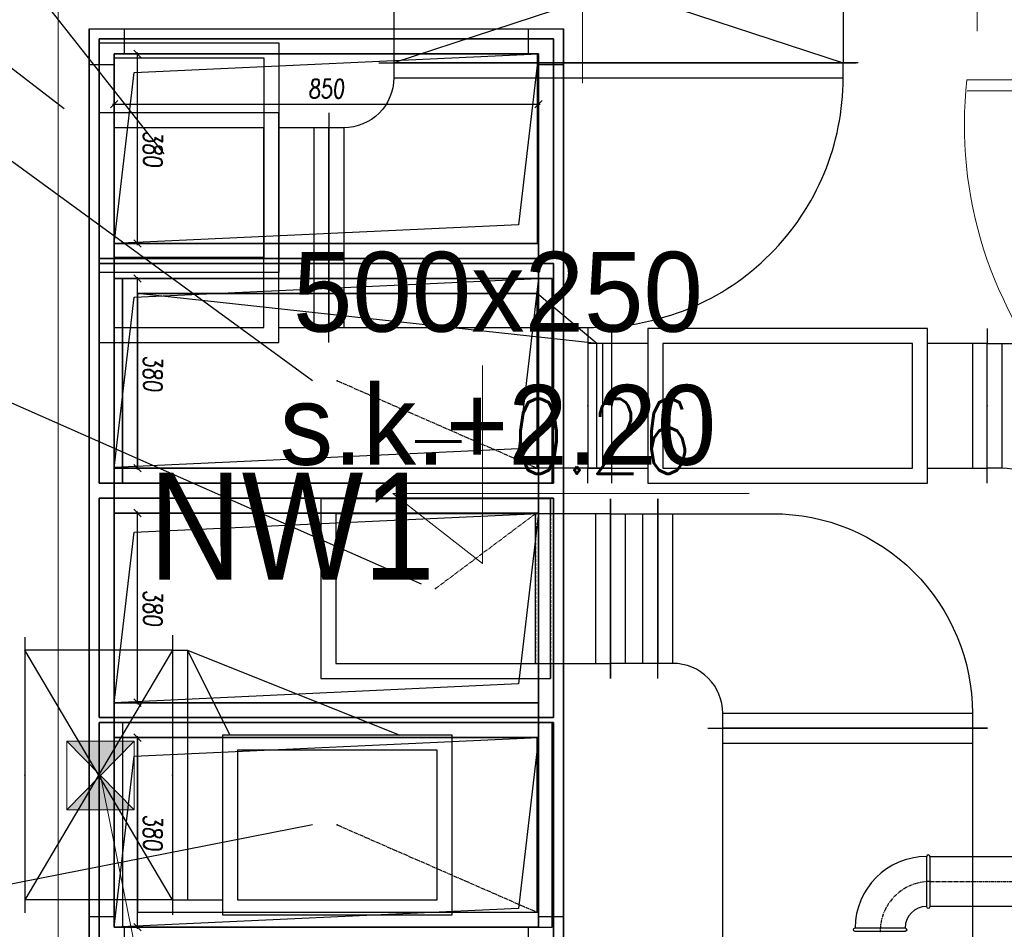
# Model space of a CAD drawing. Header units: millimetres. Extents: x 12823 to 36134, y -75536 to -5600.
# Tile 9 of 26: x 29366 to 29564, y -74292 to -74110. Entities that reach past the tile are written whole.
import ezdxf
from ezdxf import colors
from ezdxf.entities.mleader import LeaderData, LeaderLine
from ezdxf.enums import TextEntityAlignment as Align
from ezdxf.math import Vec2, Vec3

# ---------------------------------------------------------------- set-up
doc = ezdxf.new("R2010")
doc.units = ezdxf.units.MM
doc.linetypes.add('CENTER', pattern=[0.55, 0.37, -0.06, 0.06, -0.06])
doc.linetypes.add('HIDDEN', pattern=[0.375, 0.25, -0.125])
doc.layers.get('0').update_dxf_attribs({"lineweight": 0})
doc.layers.get('Defpoints').update_dxf_attribs({"lineweight": 9})
for name, color, linetype, lineweight in [('TK-CO-stary budynek zasilanie', 88, 'Continuous', 30), ('TK-podklad', 252, 'Continuous', 13), ('TK-V-centrale', 126, 'Continuous', 5), ('TK-V-opis', 7, 'Continuous', 15), ('TK-V-pomieszczenia', 7, 'Continuous', 15), ('TK_URZĄDZENIA', 7, 'Continuous', 25), ('WEN_CZ-_ZLICZAC', 3, 'Continuous', 30), ('WEN_N1-_ZLICZAC', 140, 'Continuous', 30), ('WEN_W1-_OSIE', 2, 'CENTER', 5), ('WEN_W1-_ZLICZAC', 30, 'Continuous', 30), ('WEN_WP-_ZLICZAC', 32, 'Continuous', 30), ('WEN_WR-_ZLICZAC', 34, 'Continuous', 30)]:
    doc.layers.add(name, color=color, linetype=linetype, lineweight=lineweight)
for name, color, linetype in [('WEN_CZ-_ATRYBUT', 6, 'Continuous'), ('WEN_N1-_ATRYBUT', 6, 'Continuous'), ('WEN_N1-_OSIE', 2, 'CENTER'), ('WEN_W1-_ATRYBUT', 6, 'Continuous'), ('WEN_WP-_ATRYBUT', 6, 'Continuous'), ('WEN_WP-_OSIE', 2, 'CENTER'), ('WEN_WR-_ATRYBUT', 6, 'Continuous'), ('WEN_WR-_OSIE', 2, 'CENTER')]:
    doc.layers.add(name, color=color, linetype=linetype)
doc.styles.add('0', font='ROMANS.shx', dxfattribs={"width": 0.75, "oblique": 5})
doc.styles.add('Ev', font='txt')
doc.styles.add('OPIS', font='simplex.shx', dxfattribs={"width": 0.75, "height": 18})
doc.styles.add('POWIETRZE', font='txt', dxfattribs={"height": 10})
doc.styles.add('SIMPLEX', font='simplex.shx')
doc.styles.add('STYL_WENTYLE', font='arial.ttf', dxfattribs={"width": 0.8})
doc.dimstyles.new('1-25-KR', dxfattribs={"dimscale": 25, "dimtxt": 2.5, "dimasz": 1, "dimexe": 0.2, "dimexo": 0.2, "dimgap": 0.8, "dimtad": 3, "dimdec": 4, "dimrnd": 0.1, "dimzin": 12, "dimdsep": 46, "dimtxsty": '0', "dimblk1": 'OBLIQUE', "dimblk2": 'OBLIQUE', "dimsah": 1, "dimcen": 2.5, "dimdle": 0.2, "dimclrd": 4, "dimclre": 4, "dimclrt": 4, "dimadec": 0, "dimazin": 0, "dimtfac": 0.56, "dimtdec": 4, "dimtix": 1, "dimtmove": 0, "dimatfit": 3, "dimldrblk": 'OBLIQUE', "dimfxl": 1, "dimtvp": 1.04, "dimtolj": 1, "dimtzin": 12, "dimarcsym": 0})

# ---------------------------------------------------------------- blocks, each defined once
blk = doc.blocks.new('G$C4C26033C')
for p, q in [((-1850, -695), (-1850, 255)), ((-1850, 255), (0, 255)), ((-1779, 205), (-1779, 255)), ((-71, 255), (-71, 205)), ((0, 255), (0, -695)), ((-1800, -645), (-1800, 205)), ((-1800, 205), (-50, 205)), ((-1800, 205), (-1457.4, 165)), ((-1351, 205), (-1008.4, 165)), ((-880, 205), (-537.4, 165)), ((-430, 205), (-87.4, 165)), ((-50, -645), (-50, 205)), ((-1850, 184), (-1800, 184)), ((-50, 184), (0, 184)), ((-1457.4, 165), (-1420, -645)), ((-1008.4, 165), (-971, -645)), ((-537.4, 165), (-500, -645)), ((-87.4, 165), (-50, -645)), ((-1800, -624), (-1850, -624)), ((0, -624), (-50, -624)), ((-1800, -645), (-50, -645)), ((-1779, -695), (-1779, -645)), ((-71, -645), (-71, -695)), ((-1850, -695), (0, -695))]:
    blk.add_line(p, q)
for points in [[(-1830, -675), (-1830, 235), (-1390, 235), (-1390, -675)], [(-940, -675), (-940, 235), (-1380, 235), (-1380, -675)], [(-910, -675), (-910, 235), (-470, 235), (-470, -675)], [(-20, -675), (-20, 235), (-460, 235), (-460, -675)], [(-1800, -645), (-1800, 205), (-1420, 205), (-1420, -645)], [(-970, -645), (-970, 205), (-1350, 205), (-1350, -645)], [(-880, -645), (-880, 205), (-500, 205), (-500, -645)], [(-50, -645), (-50, 205), (-430, 205), (-430, -645)]]:
    blk.add_lwpolyline(points, close=True)
blk = doc.blocks.new('_None')
blk = doc.blocks.new('QBV3433129CNW1-_21')
at = {"ltscale": 22}
for p, q in [((-350, -180), (-350, 180)), ((-230, 150), (-230, 180)), ((-320, -150), (-320, 150)), ((-230, -180), (-230, -150))]:
    blk.add_line(p, q, dxfattribs=at)
at = {"linetype": 'HIDDEN', "ltscale": 22}
for p, q in [((-230, -150), (-230, 150)), ((-200, -150), (-200, 150))]:
    blk.add_line(p, q, dxfattribs=at)
at = {"ltscale": 22}
for points in [[(-230, -180), (230, -180), (230, 180), (-230, 180)], [(-350, -150), (200, -150), (200, 150), (-350, 150)]]:
    blk.add_lwpolyline(points, dxfattribs=at)
blk.add_point((-350, 0), dxfattribs=at)
at = {"layer": 'WEN_W1-_ATRYBUT', "ltscale": 22, "style": 'STYL_WENTYLE', "width": 0.8, "flags": 8}
blk.add_attdef('WENTYLE', text='', height=200, dxfattribs=at).set_placement((0, 350), align=Align.BOTTOM_LEFT)
blk = doc.blocks.new('QBR1V432553319CNW1-_12')
at = {"ltscale": 22}
for p, q in [((280, 660), (280, 630)), ((250, 130), (250, 630)), ((280, 100), (280, 130)), ((150, 30), (-150, 30)), ((-180, 0), (-150, 0)), ((180, 0), (150, 0))]:
    blk.add_line(p, q, dxfattribs=at)
blk.add_lwpolyline([(-150, 0), (-150, 230, -0.414214), (250, 630), (280, 630), (280, 130), (250, 130, 0.414214), (150, 30), (150, 0)], format="xyb", close=True, dxfattribs=at)
for p in [(280, 380), (0, 0)]:
    blk.add_point(p, dxfattribs=at)
at = {"layer": 'WEN_W1-_ATRYBUT', "ltscale": 22, "style": 'STYL_WENTYLE', "width": 0.8, "flags": 8}
blk.add_attdef('WENTYLE', text='', height=200, dxfattribs=at).set_placement((-1071.2, 380), align=Align.BOTTOM_LEFT)
blk = doc.blocks.new('QD-500X250CNW1-_4461-8675282_24')
at = {"ltscale": 22}
for p, q in [((0, -280), (0, 280)), ((30, -250), (30, 250))]:
    blk.add_line(p, q, dxfattribs=at)
blk.add_lwpolyline([(0, 250), (4461.9, 250), (4461.9, -250), (0, -250)], close=True, dxfattribs=at)
blk.add_point((0, 0), dxfattribs=at)
at = {"layer": 'WEN_W1-_ATRYBUT', "ltscale": 22, "style": 'STYL_WENTYLE', "width": 0.8, "flags": 8}
blk.add_attdef('WENTYLE', text='', height=200, dxfattribs=at).set_placement((2230.9, 0), align=Align.BOTTOM_LEFT)
at = {"layer": 'WEN_W1-_OSIE', "ltscale": 22, "style": 'STYL_WENTYLE', "width": 0.8, "flags": 8}
blk.add_attdef('FI_KANALU', text='', height=40, dxfattribs=at).set_placement((2230.9, 0), align=Align.MIDDLE_CENTER)
blk = doc.blocks.new('QBV433319CNCZ-_14')
at = {"ltscale": 22}
for p, q in [((200, -250), (-200, -250)), ((-230, -280), (-200, -280)), ((230, -280), (200, -280))]:
    blk.add_line(p, q, dxfattribs=at)
for points in [[(-230, -180), (230, -180), (230, 180), (-230, 180)], [(-200, -150), (200, -150), (200, 150), (-200, 150)]]:
    blk.add_lwpolyline(points, close=True, dxfattribs=at)
blk.add_lwpolyline([(-200, -180), (-200, -280), (200, -280), (200, -180)], dxfattribs=at)
blk.add_point((0, -280), dxfattribs=at)
at = {"layer": 'WEN_CZ-_ATRYBUT', "ltscale": 22, "style": 'STYL_WENTYLE', "width": 0.8, "flags": 8}
blk.add_attdef('WENTYLE', text='', height=200, dxfattribs=at).set_placement((0, 0), align=Align.BOTTOM_LEFT)
blk = doc.blocks.new('QBR1V34593319CNCZ-_11')
at = {"ltscale": 22}
for p, q in [((-330, 1060), (-330, 1030)), ((-300, 130), (-300, 1030)), ((-330, 100), (-330, 130)), ((-200, 30), (200, 30)), ((-230, 0), (-200, 0)), ((230, 0), (200, 0))]:
    blk.add_line(p, q, dxfattribs=at)
blk.add_lwpolyline([(200, 0), (200, 530, 0.414214), (-300, 1030), (-330, 1030), (-330, 130), (-300, 130, -0.414214), (-200, 30), (-200, 0)], format="xyb", close=True, dxfattribs=at)
for p in [(-330, 580), (0, 0)]:
    blk.add_point(p, dxfattribs=at)
at = {"layer": 'WEN_CZ-_ATRYBUT', "ltscale": 22, "style": 'STYL_WENTYLE', "width": 0.8, "flags": 8}
blk.add_attdef('WENTYLE', text='', height=200, dxfattribs=at).set_placement((0, 580), align=Align.BOTTOM_LEFT)
blk = doc.blocks.new('QD-400X300CNW1-_200_11')
at = {"ltscale": 22}
for points in [[(-30, -30), (430, -30), (430, 330), (-30, 330)], [(0, 0), (400, 0), (400, 300), (0, 300)]]:
    blk.add_lwpolyline(points, close=True, dxfattribs=at)
for p in [(400, 300), (200, 150)]:
    blk.add_point(p, dxfattribs=at)
at = {"layer": 'WEN_W1-_OSIE', "ltscale": 22}
blk.add_line((200, 150), (400, 300), dxfattribs=at)
at = {"layer": 'WEN_W1-_ATRYBUT', "ltscale": 22, "style": 'STYL_WENTYLE', "width": 0.8, "flags": 8}
blk.add_attdef('WENTYLE', text='', height=200, dxfattribs=at).set_placement((0, 0), align=Align.BOTTOM_LEFT)
blk = doc.blocks.new('QD-350X800CNWR-_450_11')
at = {"ltscale": 22}
for points in [[(-30, -30), (380, -30), (380, 830), (-30, 830)], [(0, 0), (350, 0), (350, 800), (0, 800)]]:
    blk.add_lwpolyline(points, close=True, dxfattribs=at)
for p in [(350, 800), (175, 400)]:
    blk.add_point(p, dxfattribs=at)
at = {"layer": 'WEN_WR-_OSIE', "ltscale": 22}
blk.add_line((175, 400), (350, 800), dxfattribs=at)
at = {"layer": 'WEN_WR-_ATRYBUT', "ltscale": 22, "style": 'STYL_WENTYLE', "width": 0.8, "flags": 8}
blk.add_attdef('WENTYLE', text='', height=200, dxfattribs=at).set_placement((0, 0), align=Align.BOTTOM_LEFT)
blk = doc.blocks.new('QD-350X800CNN1-_500_11')
at = {"ltscale": 22}
for points in [[(-30, -30), (380, -30), (380, 830), (-30, 830)], [(0, 0), (350, 0), (350, 800), (0, 800)]]:
    blk.add_lwpolyline(points, close=True, dxfattribs=at)
for p in [(350, 800), (175, 400)]:
    blk.add_point(p, dxfattribs=at)
at = {"layer": 'WEN_N1-_OSIE', "ltscale": 22}
blk.add_line((175, 400), (350, 800), dxfattribs=at)
at = {"layer": 'WEN_N1-_ATRYBUT', "ltscale": 22, "style": 'STYL_WENTYLE', "width": 0.8, "flags": 8}
blk.add_attdef('WENTYLE', text='', height=200, dxfattribs=at).set_placement((0, 0), align=Align.BOTTOM_LEFT)
blk = doc.blocks.new('G$C44078408')
at = {"layer": 'TK-podklad', "linetype": 'Continuous'}
for p, q in [((1584.95, 1528.87), (1584.95, 1402.7)), ((1584.95, 1528.87), (1584.95, 1405.9)), ((1479.95, 1422.4), (1479.95, 1211.4)), ((1742.95, 1403.4), (1661.95, 1403.4)), ((1742.95, 1401.17), (1661.98, 1401.17))]:
    blk.add_line(p, q, dxfattribs=at)
at = {"layer": 'TK-podklad'}
for p, q in [((1564.92, 1346.17), (1564.92, 1306.5)), ((1564.92, 1306.5), (1547.01, 1320.49)), ((1547.01, 1320.49), (1618.34, 1320.49))]:
    blk.add_line(p, q, dxfattribs=at)
at = {"layer": 'TK-podklad', "linetype": 'Continuous'}
blk.add_arc((1743.31, 1394.27), 81.87, 173.5975, 269.7477, dxfattribs=at)
at = {"layer": 'TK-podklad', "linetype": 'Continuous', "style": 'SIMPLEX', "width": 0.8}
blk.add_text('- 0.26', height=15, dxfattribs=at).set_placement((1549.39, 1324.46))
blk = doc.blocks.new('FIDSSP900500RST_11')
at = {"ltscale": 22}
for p, q in [((0, -476), (0, 476)), ((296, -476), (296, 476)), ((0, 450), (296, 450)), ((0, -450), (296, 450)), ((0, 450), (296, -450)), ((0, -450), (296, -450))]:
    blk.add_line(p, q, dxfattribs=at)
for p in [(0, 0), (296, 0)]:
    blk.add_point(p, dxfattribs=at)
at = {"layer": 'WEN_CZ-_ATRYBUT', "ltscale": 22, "style": 'STYL_WENTYLE', "width": 0.8, "flags": 8}
blk.add_attdef('WENTYLE', text='', height=200, dxfattribs=at).set_placement((148, 296), align=Align.BOTTOM_LEFT)
blk = doc.blocks.new('QBR1V35825533129CNN1-_21')
at = {"linetype": 'HIDDEN', "ltscale": 22}
for p, q in [((-430, 205), (-430, -205)), ((-400, 175), (-400, -175))]:
    blk.add_line(p, q, dxfattribs=at)
at = {"ltscale": 22}
for p, q in [((-520, 75), (-400, 175)), ((-400, 175), (400, 175)), ((400, -175), (400, 175)), ((-550, -205), (-550, 105)), ((-520, -175), (-520, 75)), ((-520, -175), (-400, -175)), ((-400, -175), (400, -175))]:
    blk.add_line(p, q, dxfattribs=at)
for points in [[(-430, -205), (430, -205), (430, 205), (-430, 205)], [(-550, 75), (-520, 75), (400, 175)], [(-550, -175), (-520, -175), (400, -175)]]:
    blk.add_lwpolyline(points, dxfattribs=at)
blk.add_point((-550, -50), dxfattribs=at)
at = {"layer": 'WEN_N1-_ATRYBUT', "ltscale": 22, "style": 'STYL_WENTYLE', "width": 0.8, "flags": 8}
blk.add_attdef('WENTYLE', text='', height=200, dxfattribs=at).set_placement((0, 400), align=Align.BOTTOM_LEFT)
blk = doc.blocks.new('_OBLIQUE')
at = {"color": 0, "linetype": 'ByBlock'}
blk.add_line((-0.5, -0.5), (0.5, 0.5), dxfattribs=at)
blk = doc.blocks.new('*D9035')
at = {"color": 4, "lineweight": -2}
for p, q in [((-1800, 53), (-1800, 100)), ((-1420, 53), (-1420, 100)), ((-1417, 97), (-1803, 97))]:
    blk.add_line(p, q, dxfattribs=at)
at = {"layer": 'Defpoints', "color": 0, "ltscale": 22}
for p in [(-1800, 97), (-1800, 50), (-1420, 50)]:
    blk.add_point(p, dxfattribs=at)
at = {"color": 4, "linetype": 'ByBlock', "lineweight": -2, "ltscale": 22, "xscale": 15, "yscale": 15, "zscale": 15, "rotation": 180}
blk.add_blockref('_OBLIQUE', (-1800, 97), dxfattribs=at)
at = {"color": 4, "linetype": 'ByBlock', "lineweight": -2, "ltscale": 22, "xscale": 15, "yscale": 15, "zscale": 15}
blk.add_blockref('_OBLIQUE', (-1420, 97), dxfattribs=at)
at = {"color": 4, "ltscale": 22, "insert": (-1610, 127.7), "char_height": 37.5, "attachment_point": 5, "style": '0'}
blk.add_mtext('\\A1;380', dxfattribs=at)
blk = doc.blocks.new('*D9036')
at = {"color": 4, "lineweight": -2}
for p, q in [((-1797, 900), (-1696.4, 900)), ((-1699.4, 47), (-1699.4, 903)), ((-1797, 50), (-1696.4, 50))]:
    blk.add_line(p, q, dxfattribs=at)
at = {"layer": 'Defpoints', "color": 0, "ltscale": 22}
for p in [(-1800, 900), (-1699.4, 900), (-1800, 50)]:
    blk.add_point(p, dxfattribs=at)
at = {"color": 4, "linetype": 'ByBlock', "lineweight": -2, "ltscale": 22, "xscale": 15, "yscale": 15, "zscale": 15}
for p, rotation in [((-1699.4, 900), 90), ((-1699.4, 50), 270)]:
    blk.add_blockref('_OBLIQUE', p, dxfattribs=dict(at, rotation=rotation))
at = {"color": 4, "ltscale": 22, "insert": (-1730.2, 475), "char_height": 37.5, "attachment_point": 5, "rotation": 90, "style": '0'}
blk.add_mtext('\\A1;850', dxfattribs=at)
blk = doc.blocks.new('*D9037')
at = {"color": 4, "lineweight": -2}
for p, q in [((-1350, 53), (-1350, 100)), ((-970, 53), (-970, 100)), ((-967, 97), (-1353, 97))]:
    blk.add_line(p, q, dxfattribs=at)
at = {"layer": 'Defpoints', "color": 0, "ltscale": 22}
for p in [(-1350, 97), (-1350, 50), (-970, 50)]:
    blk.add_point(p, dxfattribs=at)
at = {"color": 4, "linetype": 'ByBlock', "lineweight": -2, "ltscale": 22, "xscale": 15, "yscale": 15, "zscale": 15, "rotation": 180}
blk.add_blockref('_OBLIQUE', (-1350, 97), dxfattribs=at)
at = {"color": 4, "linetype": 'ByBlock', "lineweight": -2, "ltscale": 22, "xscale": 15, "yscale": 15, "zscale": 15}
blk.add_blockref('_OBLIQUE', (-970, 97), dxfattribs=at)
at = {"color": 4, "ltscale": 22, "insert": (-1160, 127.7), "char_height": 37.5, "attachment_point": 5, "style": '0'}
blk.add_mtext('\\A1;380', dxfattribs=at)
blk = doc.blocks.new('*D9038')
at = {"color": 4, "lineweight": -2}
for p, q in [((-880, 53), (-880, 100)), ((-500, 53), (-500, 100)), ((-497, 97), (-883, 97))]:
    blk.add_line(p, q, dxfattribs=at)
at = {"layer": 'Defpoints', "color": 0, "ltscale": 22}
for p in [(-880, 97), (-880, 50), (-500, 50)]:
    blk.add_point(p, dxfattribs=at)
at = {"color": 4, "linetype": 'ByBlock', "lineweight": -2, "ltscale": 22, "xscale": 15, "yscale": 15, "zscale": 15, "rotation": 180}
blk.add_blockref('_OBLIQUE', (-880, 97), dxfattribs=at)
at = {"color": 4, "linetype": 'ByBlock', "lineweight": -2, "ltscale": 22, "xscale": 15, "yscale": 15, "zscale": 15}
blk.add_blockref('_OBLIQUE', (-500, 97), dxfattribs=at)
at = {"color": 4, "ltscale": 22, "insert": (-690, 127.7), "char_height": 37.5, "attachment_point": 5, "style": '0'}
blk.add_mtext('\\A1;380', dxfattribs=at)
blk = doc.blocks.new('*D9039')
at = {"color": 4, "lineweight": -2}
for p, q in [((-430, 53), (-430, 100)), ((-50, 53), (-50, 100)), ((-47, 97), (-433, 97))]:
    blk.add_line(p, q, dxfattribs=at)
at = {"layer": 'Defpoints', "color": 0, "ltscale": 22}
for p in [(-430, 97), (-430, 50), (-50, 50)]:
    blk.add_point(p, dxfattribs=at)
at = {"color": 4, "linetype": 'ByBlock', "lineweight": -2, "ltscale": 22, "xscale": 15, "yscale": 15, "zscale": 15, "rotation": 180}
blk.add_blockref('_OBLIQUE', (-430, 97), dxfattribs=at)
at = {"color": 4, "linetype": 'ByBlock', "lineweight": -2, "ltscale": 22, "xscale": 15, "yscale": 15, "zscale": 15}
blk.add_blockref('_OBLIQUE', (-50, 97), dxfattribs=at)
at = {"color": 4, "ltscale": 22, "insert": (-240, 127.7), "char_height": 37.5, "attachment_point": 5, "style": '0'}
blk.add_mtext('\\A1;380', dxfattribs=at)
blk = doc.blocks.new('QBV25533129CNN1-_13')
at = {"ltscale": 22}
for p, q in [((125, 30), (-125, 30)), ((-155, 0), (-125, 0)), ((155, 0), (125, 0))]:
    blk.add_line(p, q, dxfattribs=at)
for points in [[(-155, 120), (155, 120), (155, 680), (-155, 680)], [(-125, 150), (125, 150), (125, 650), (-125, 650)]]:
    blk.add_lwpolyline(points, close=True, dxfattribs=at)
blk.add_lwpolyline([(-125, 120), (-125, 0), (125, 0), (125, 120)], dxfattribs=at)
blk.add_point((0, 0), dxfattribs=at)
at = {"layer": 'WEN_N1-_ATRYBUT', "ltscale": 22, "style": 'STYL_WENTYLE', "width": 0.8, "flags": 8}
blk.add_attdef('WENTYLE', text='', height=200, dxfattribs=at).set_placement((0, 400), align=Align.BOTTOM_LEFT)
blk = doc.blocks.new('QBR1V5252553319CNN1-_12')
at = {"ltscale": 22}
for p, q in [((255, 660), (255, 630)), ((225, 130), (225, 630)), ((255, 100), (255, 130)), ((125, 30), (-125, 30)), ((-155, 0), (-125, 0)), ((155, 0), (125, 0))]:
    blk.add_line(p, q, dxfattribs=at)
blk.add_lwpolyline([(-125, 0), (-125, 280, -0.414214), (225, 630), (255, 630), (255, 130), (225, 130, 0.414214), (125, 30), (125, 0)], format="xyb", close=True, dxfattribs=at)
for p in [(255, 380), (0, 0)]:
    blk.add_point(p, dxfattribs=at)
at = {"layer": 'WEN_N1-_ATRYBUT', "ltscale": 22, "style": 'STYL_WENTYLE', "width": 0.8, "flags": 8}
blk.add_attdef('WENTYLE', text='', height=200, dxfattribs=at).set_placement((-1071.2, 380), align=Align.BOTTOM_LEFT)
blk = doc.blocks.new('QBR1V55343319CNWR-_14')
at = {"ltscale": 22}
for p, q in [((-350, -300), (-180, 125)), ((-350, -300), (-180, -215)), ((150, -300), (150, -230)), ((150, -300), (150, -230)), ((-350, -300), (150, -300)), ((-350, -330), (-350, -300)), ((150, -330), (150, -300)), ((-380, -330), (180, -330))]:
    blk.add_line(p, q, dxfattribs=at)
for points in [[(-180, -230), (180, -230), (180, 230), (-180, 230)], [(-150, -200), (150, -200), (150, 200), (-150, 200)]]:
    blk.add_lwpolyline(points, close=True, dxfattribs=at)
blk.add_point((-100, -330), dxfattribs=at)
at = {"layer": 'WEN_WR-_ATRYBUT', "ltscale": 22, "style": 'STYL_WENTYLE', "width": 0.8, "flags": 8}
blk.add_attdef('WENTYLE', text='', height=200, dxfattribs=at).set_placement((-100, 0), align=Align.BOTTOM_LEFT)
blk = doc.blocks.new('FIDSSP500500RST_11')
at = {"ltscale": 22}
for p, q in [((0, -276), (0, 276)), ((296, -276), (296, 276)), ((0, 250), (296, 250)), ((0, -250), (296, 250)), ((0, 250), (296, -250)), ((0, -250), (296, -250))]:
    blk.add_line(p, q, dxfattribs=at)
for p in [(0, 0), (296, 0)]:
    blk.add_point(p, dxfattribs=at)
at = {"layer": 'WEN_WR-_ATRYBUT', "ltscale": 22, "style": 'STYL_WENTYLE', "width": 0.8, "flags": 8}
blk.add_attdef('WENTYLE', text='', height=200, dxfattribs=at).set_placement((148, 296), align=Align.BOTTOM_LEFT)
blk = doc.blocks.new('QD-400X300CNW1-_95_14')
at = {"ltscale": 22}
for p, q in [((0, -180), (0, 180)), ((95, -180), (95, 180)), ((30, -150), (30, 150)), ((65, -150), (65, 150))]:
    blk.add_line(p, q, dxfattribs=at)
blk.add_lwpolyline([(0, 150), (95, 150), (95, -150), (0, -150)], close=True, dxfattribs=at)
for p in [(0, 0), (95, 0)]:
    blk.add_point(p, dxfattribs=at)
at = {"layer": 'WEN_W1-_ATRYBUT', "ltscale": 22, "style": 'STYL_WENTYLE', "width": 0.8, "flags": 8}
blk.add_attdef('WENTYLE', text='', height=200, dxfattribs=at).set_placement((47.5, 0), align=Align.BOTTOM_LEFT)
at = {"layer": 'WEN_W1-_OSIE', "ltscale": 22, "style": 'STYL_WENTYLE', "width": 0.8, "flags": 8}
blk.add_attdef('FI_KANALU', text='', height=40, dxfattribs=at).set_placement((47.5, 0), align=Align.MIDDLE_CENTER)
blk = doc.blocks.new('B10090CWP-_11')
at = {"ltscale": 22}
for points in [[(-100, 50), (-100, 150, -1), (-93, 150), (-93, 50, -1)], [(-50, 0), (50, 0, 1), (50, 7), (-50, 7, 1)]]:
    blk.add_lwpolyline(points, format="xyb", close=True, dxfattribs=at)
for radius in [143, 43]:
    blk.add_arc((-93, 7), radius, 0, 90, dxfattribs=at)
for p in [(-100, 100), (0, 0)]:
    blk.add_point(p, dxfattribs=at)
at = {"layer": 'WEN_WP-_OSIE', "ltscale": 22}
blk.add_arc((-100, 0), 100, 0, 90, dxfattribs=at)
at = {"layer": 'WEN_WP-_ATRYBUT', "ltscale": 22, "style": 'STYL_WENTYLE', "width": 0.8, "flags": 8}
blk.add_attdef('WENTYLE', text='', height=200, dxfattribs=at).set_placement((-50, 0), align=Align.BOTTOM_LEFT)
blk = doc.blocks.new('SR-100CWP-_459-6993813278_14')
at = {"ltscale": 22}
blk.add_lwpolyline([(0, -50), (0, 50), (459.7, 50), (459.7, -50)], close=True, dxfattribs=at)
for p in [(0, 0), (459.7, 0)]:
    blk.add_point(p, dxfattribs=at)
at = {"layer": 'WEN_WP-_OSIE', "ltscale": 22}
blk.add_line((0, 0), (459.7, 0), dxfattribs=at)
at = {"layer": 'WEN_WP-_ATRYBUT', "ltscale": 22, "style": 'STYL_WENTYLE', "width": 0.8, "flags": 8}
blk.add_attdef('WENTYLE', text='', height=200, dxfattribs=at).set_placement((229.8, 0), align=Align.BOTTOM_LEFT)
at = {"layer": 'WEN_WP-_OSIE', "ltscale": 22, "style": 'STYL_WENTYLE', "width": 0.8, "flags": 8}
blk.add_attdef('FI_KANALU', text='', height=40, dxfattribs=at).set_placement((229.8, 100), align=Align.MIDDLE_CENTER)
blk = doc.blocks.new('G$CD088CB02')
for p, q in [((-1850, 0), (-1850, 950)), ((-1850, 950), (0, 950)), ((-1779, 900), (-1779, 950)), ((-71, 950), (-71, 900)), ((0, 950), (0, 0)), ((-1800, 50), (-1800, 900)), ((-1800, 900), (-50, 900)), ((-1800, 900), (-1457.43235, 859.96755)), ((-1351, 900), (-1008.43235, 859.96755)), ((-880, 900), (-537.43235, 859.96755)), ((-430, 900), (-87.43235, 859.96755)), ((-50, 50), (-50, 900)), ((-1850, 879), (-1800, 879)), ((-50, 879), (0, 879)), ((-1457.43235, 859.96755), (-1420, 50)), ((-1008.43235, 859.96755), (-971, 50)), ((-537.43235, 859.96755), (-500, 50)), ((-87.43235, 859.96755), (-50, 50)), ((-1800, 71), (-1850, 71)), ((0, 71), (-50, 71)), ((-1800, 50), (-50, 50)), ((-1779, 0), (-1779, 50)), ((-71, 50), (-71, 0)), ((-1850, 0), (0, 0))]:
    blk.add_line(p, q)
for points in [[(-1830, 20), (-1830, 930), (-1390, 930), (-1390, 20)], [(-940, 20), (-940, 930), (-1380, 930), (-1380, 20)], [(-910, 20), (-910, 930), (-470, 930), (-470, 20)], [(-20, 20), (-20, 930), (-460, 930), (-460, 20)], [(-1800, 50), (-1800, 900), (-1420, 900), (-1420, 50)], [(-970, 50), (-970, 900), (-1350, 900), (-1350, 50)], [(-880, 50), (-880, 900), (-500, 900), (-500, 50)], [(-50, 50), (-50, 900), (-430, 900), (-430, 50)]]:
    blk.add_lwpolyline(points, close=True)
dim = blk.add_linear_dim(base=(-1699.43235, 900), p1=(-1800, 50), p2=(-1800, 900), angle=90, dimstyle='1-25-KR', override={"dimscale": 15})
dim.commit()
dim.dimension.update_dxf_attribs({"geometry": '*D9036', "text_midpoint": (-1730.18235, 475)})
for base, p1, p2, picture, middle in [((-1800, 96.96755), (-1420, 50), (-1800, 50), '*D9035', (-1610, 127.71755)), ((-1350, 96.96755), (-970, 50), (-1350, 50), '*D9037', (-1160, 127.71755)), ((-880, 96.96755), (-500, 50), (-880, 50), '*D9038', (-690, 127.71755)), ((-430, 96.96755), (-50, 50), (-430, 50), '*D9039', (-240, 127.71755))]:
    dim = blk.add_linear_dim(base=base, p1=p1, p2=p2, dimstyle='1-25-KR', override={"dimscale": 15})
    dim.commit()
    dim.dimension.update_dxf_attribs({"geometry": picture, "text_midpoint": middle})

msp = doc.modelspace()

# ---------------------------------------------------------------- hatches: boundary and pattern name
at = {"layer": 'TK-CO-stary budynek zasilanie', "lineweight": 20, "ltscale": 22}
h = msp.add_hatch(color=1, dxfattribs=at)
h.dxf.hatch_style = 1
h.paths.add_polyline_path([(29375.88, -74268.06), (29389.33, -74268.06), (29382.6, -74261.2)])
h.paths.add_polyline_path([(29382.6, -74261.2), (29389.33, -74254.34), (29375.88, -74254.34)])

# ---------------------------------------------------------------- linework, layer by layer
at = {"layer": 'TK-CO-stary budynek zasilanie', "color": 1, "lineweight": 20, "ltscale": 22}
for p, q in [((29389.33, -74254.34), (29375.88, -74268.06)), ((29389.33, -74268.06), (29375.88, -74254.34))]:
    msp.add_line(p, q, dxfattribs=at)
at = {"layer": 'TK-CO-stary budynek zasilanie', "color": 1, "lineweight": 9}
msp.add_line((29382.6, -74261.2), (29403.31, -74364.17), dxfattribs=at)
at = {"layer": 'TK-CO-stary budynek zasilanie', "color": 1, "lineweight": 20, "ltscale": 22}
msp.add_lwpolyline([(29389.33, -74254.34), (29389.33, -74268.06), (29375.88, -74268.06), (29375.88, -74254.34)], close=True, dxfattribs=at)
at = {"layer": 'TK-V-pomieszczenia', "ltscale": 22}
msp.add_line((29558.15, -74031.58), (29558.15, -74112.05), dxfattribs=at)
at = {"layer": 'WEN_CZ-_ZLICZAC', "ltscale": 22}
for points in [[(29382.33, -74114.4), (29418.33, -74114.4), (29418.33, -74160.4), (29382.33, -74160.4)], [(29385.33, -74116.6), (29470.03, -74116.6), (29470.03, -74154.6), (29385.33, -74154.6)], [(29385.33, -74117.4), (29415.33, -74117.4), (29415.33, -74157.4), (29385.33, -74157.4)]]:
    msp.add_lwpolyline(points, close=True, dxfattribs=at)
at = {"layer": 'WEN_N1-_ZLICZAC', "ltscale": 22}
msp.add_lwpolyline([(29390.03, -74164.6), (29470.03, -74164.6), (29470.03, -74199.6), (29390.03, -74199.6)], close=True, dxfattribs=at)

# ---------------------------------------------------------------- block references
at = {"layer": 'TK-podklad', "ltscale": 22}
msp.add_blockref('G$C44078408', (27894.17, -75525.18), dxfattribs=at)
at = {"layer": 'TK_URZĄDZENIA', "ltscale": 22, "xscale": 0.1, "yscale": 0.1, "zscale": 0.1}
for name, p, rotation in [('G$C4C26033C', (29405.83, -74111.6), 90), ('G$CD088CB02', (29380.33, -74296.6), 270)]:
    msp.add_blockref(name, p, dxfattribs=dict(at, rotation=rotation))
at = {"layer": 'WEN_CZ-_ZLICZAC', "ltscale": 22, "xscale": 0.1, "yscale": 0.1, "zscale": 0.1}
for name, p, rotation in [('FIDSSP900500RST_11', (29486.33, -74088.8), 270), ('QBR1V34593319CNCZ-_11', (29428.33, -74151.4), 270), ('QBV433319CNCZ-_14', (29400.33, -74151.4), 90)]:
    msp.add_blockref(name, p, dxfattribs=dict(at, rotation=rotation))
at = {"layer": 'WEN_N1-_ZLICZAC', "ltscale": 22, "xscale": 0.1, "yscale": 0.1, "zscale": 0.1}
for name, p, rotation in [('QD-350X800CNN1-_500_11', (29390.03, -74164.6), 270), ('QBV25533129CNN1-_13', (29480.2, -74187.1), 270), ('QBV25533129CNN1-_13', (29560.2, -74187.1), 89.99999999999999), ('QBR1V5252553319CNN1-_12', (29560.2, -74187.1), 270)]:
    msp.add_blockref(name, p, dxfattribs=dict(at, rotation=rotation))
at = {"layer": 'WEN_N1-_ZLICZAC', "ltscale": 22, "xscale": -0.1, "yscale": 0.1, "zscale": 0.1}
msp.add_blockref('QBR1V35825533129CNN1-_21', (29430.03, -74182.1), dxfattribs=at)
at = {"layer": 'WEN_W1-_ZLICZAC', "ltscale": 22, "yscale": 0.1, "zscale": 0.1}
for name, p, xscale, rotation in [('QBV3433129CNW1-_21', (29449.72, -74223.73), 0.1, 180), ('QBR1V432553319CNW1-_12', (29494.22, -74223.73), 0.1, 270), ('QD-500X250CNW1-_4461-8675282_24', (29532.22, -74251.73), 0.09999999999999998, 270.0140756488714)]:
    msp.add_blockref(name, p, dxfattribs=dict(at, xscale=xscale, rotation=rotation))
at = {"layer": 'WEN_W1-_ZLICZAC', "ltscale": 22, "xscale": 0.1, "yscale": 0.1, "zscale": 0.1}
for name, p in [('QD-400X300CNW1-_200_11', (29429.72, -74238.73)), ('QD-400X300CNW1-_95_14', (29484.72, -74223.73))]:
    msp.add_blockref(name, p, dxfattribs=at)
at = {"layer": 'WEN_WP-_ZLICZAC', "ltscale": 22, "xscale": 0.09999999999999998, "yscale": 0.09999999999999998, "zscale": 0.1, "rotation": 89.99999999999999}
msp.add_blockref('B10090CWP-_11', (29548.73, -74282.44), dxfattribs=at)
at = {"layer": 'WEN_WP-_ZLICZAC', "ltscale": 22, "xscale": 0.1, "yscale": 0.1, "zscale": 0.1}
msp.add_blockref('SR-100CWP-_459-6993813278_14', (29548.73, -74282.44), dxfattribs=at)
at = {"layer": 'WEN_WR-_ZLICZAC', "ltscale": 22, "xscale": 0.1, "yscale": 0.1, "zscale": 0.1}
for name, p, rotation in [('FIDSSP500500RST_11', (29397.03, -74261.1), 180), ('QBR1V55343319CNWR-_14', (29430.03, -74271.1), 270), ('QD-350X800CNWR-_450_11', (29390.03, -74253.6), 270)]:
    msp.add_blockref(name, p, dxfattribs=dict(at, rotation=rotation))

# ---------------------------------------------------------------- texts
at = {"layer": 'TK-V-centrale', "insert": (29231.13, -74200.53), "char_height": 21.4286, "width": 379.5985, "attachment_point": 1, "style": 'Ev'}
msp.add_mtext('\\A1;\\pxqc;{\\W0.9;NW1}', dxfattribs=at)
at = {"layer": 'WEN_N1-_ZLICZAC', "ltscale": 22, "insert": (29389.27, -74156.26), "char_height": 16, "width": 145.8573, "attachment_point": 1, "style": 'POWIETRZE'}
msp.add_mtext('\\pxqc;500x250\\Ps.k.+2.20', dxfattribs=at)

# ---------------------------------------------------------------- leaders
at = {"layer": 'TK-V-opis'}
ml = msp.add_multileader_mtext('Standard', dxfattribs=at)
ml.set_content('\\A1;\\pxqr;{\\W1;\\fISOCPEUR|b0|i0|c238|p34;tłumik akustyczny w pionie\\P400x300x1200\\Ptłumienie 17dB (250Hz)}', color=256, style='OPIS')
ml.set_leader_properties()
ml.set_arrow_properties(name='NONE')
ml.build(insert=Vec2(0, 0))
ml.multileader.update_dxf_attribs({"text_left_attachment_type": 6, "text_right_attachment_type": 6, "dogleg_length": 0, "arrow_head_size": 0})
ctx = ml.context
ctx.base_point, ctx.char_height, ctx.arrow_head_size, ctx.landing_gap_size, ctx.plane_origin = Vec3(28945.92, -73942.53), 18, 0, 0, Vec3(29397.64, -74478.62)
ctx.left_attachment, ctx.right_attachment, ctx.text_align_type = 6, 6, 2
notes = []
notes.append((ctx, [(0, (1, 1, 0), (29242.92, -73942.53), (-1, 0), 0, [(0, [(29395.33, -74136.6)], 0, [])])]))
ctx.mtext.insert, ctx.mtext.width, ctx.mtext.alignment, ctx.mtext.flow_direction = Vec3(29242.92, -73922.73), 351.6608, 3, 5
ml = msp.add_multileader_mtext('Standard', dxfattribs=at)
ml.set_content('\\A1;\\pxqr;{\\W1;\\fISOCPEUR|b0|i0|c238|p34;NW1 - centrala wentylacyjna}', color=256, style='OPIS')
ml.set_leader_properties()
ml.set_arrow_properties(name='NONE')
ml.build(insert=Vec2(0, 0))
ml.multileader.update_dxf_attribs({"text_left_attachment_type": 6, "text_right_attachment_type": 6, "dogleg_length": 0, "arrow_head_size": 0})
ctx = ml.context
ctx.base_point, ctx.char_height, ctx.arrow_head_size, ctx.landing_gap_size, ctx.plane_origin = Vec3(28929.72, -74025.92), 18, 0, 0, Vec3(29390.9, -74516.1)
ctx.left_attachment, ctx.right_attachment, ctx.text_align_type = 6, 6, 2
notes.append((ctx, [(0, (1, 1, 0), (29242.92, -74025.92), (-1, 0), 0, [(0, [(29375.33, -74127.59)], 0, [])])]))
ctx.mtext.insert, ctx.mtext.width, ctx.mtext.alignment, ctx.mtext.flow_direction = Vec3(29242.92, -74002.52), 351.6608, 3, 5
ml = msp.add_multileader_mtext('Standard', dxfattribs=at)
ml.set_content('\\A1;\\pxqr;{\\W1;\\fISOCPEUR|b0|i0|c238|p34;tłumik akustyczny w pionie\\P800x350x1000\\Ptłumienie 25dB (250Hz)}', color=256, style='OPIS')
ml.set_leader_properties()
ml.set_arrow_properties(name='NONE')
ml.build(insert=Vec2(0, 0))
ml.multileader.update_dxf_attribs({"text_left_attachment_type": 6, "text_right_attachment_type": 6, "dogleg_length": 0, "arrow_head_size": 0})
ctx = ml.context
ctx.base_point, ctx.char_height, ctx.arrow_head_size, ctx.landing_gap_size, ctx.plane_origin = Vec3(28947.73, -74050.67), 18, 0, 0, Vec3(29399.45, -74509.48)
ctx.left_attachment, ctx.right_attachment, ctx.text_align_type = 6, 6, 2
notes.append((ctx, [(0, (1, 1, 0), (29244.73, -74050.67), (-1, 0), 0, [(0, [(29425.03, -74182.1)], 0, [])])]))
ctx.mtext.insert, ctx.mtext.width, ctx.mtext.alignment, ctx.mtext.flow_direction = Vec3(29244.73, -74030.87), 351.6608, 3, 5
ml = msp.add_multileader_mtext('Standard', dxfattribs=at)
ml.set_content('\\A1;\\pxqr;{\\W1;\\fISOCPEUR|b0|i0|c238|p34;tłumik akustyczny w pionie\\P400x300x1500\\Ptłumienie 21dB (250Hz)}', color=256, style='OPIS')
ml.set_leader_properties()
ml.set_arrow_properties(name='NONE')
ml.build(insert=Vec2(0, 0))
ml.multileader.update_dxf_attribs({"text_left_attachment_type": 6, "text_right_attachment_type": 6, "dogleg_length": 0, "arrow_head_size": 0})
ctx = ml.context
ctx.base_point, ctx.char_height, ctx.arrow_head_size, ctx.landing_gap_size, ctx.plane_origin = Vec3(28949.55, -74134.22), 18, 0, 0, Vec3(29401.27, -74590.47)
ctx.left_attachment, ctx.right_attachment, ctx.text_align_type = 6, 6, 2
notes.append((ctx, [(0, (1, 1, 0), (29246.55, -74134.22), (-1, 0), 0, [(0, [(29446.87, -74222.86)], 0, [])])]))
ctx.mtext.insert, ctx.mtext.width, ctx.mtext.alignment, ctx.mtext.flow_direction = Vec3(29246.55, -74114.42), 351.6608, 3, 5
ml = msp.add_multileader_mtext('Standard', dxfattribs=at)
ml.set_content('\\A1;\\pxqr;{\\W1;\\fISOCPEUR|b0|i0|c238|p34;WP - wentylator wywiewny\\PVw=30m3/h, dP=70Pa,\\PPel=0,113kW\\Pm=2,7kg}', color=256, style='OPIS')
ml.set_leader_properties()
ml.set_arrow_properties(name='NONE')
ml.build(insert=Vec2(0, 0))
ml.multileader.update_dxf_attribs({"text_left_attachment_type": 6, "text_right_attachment_type": 6, "dogleg_length": 0, "arrow_head_size": 0})
ctx = ml.context
ctx.base_point, ctx.char_height, ctx.arrow_head_size, ctx.landing_gap_size, ctx.plane_origin = Vec3(29682.18, -74170.22), 18, 0, 0, Vec3(29606.41, -74559.17)
ctx.left_attachment, ctx.right_attachment = 6, 6
notes.append((ctx, [(0, (1, 1, 0), (29682.18, -74170.22), (1, 0), 0, [(0, [(29604.67, -74220.83)], 0, [])])]))
ctx.mtext.insert, ctx.mtext.width, ctx.mtext.alignment, ctx.mtext.flow_direction = Vec3(29980.98, -74146.82), 470.3084, 3, 5
ml = msp.add_multileader_mtext('Standard', dxfattribs=at)
ml.set_content('\\A1;\\pxqr;{\\W1;\\fISOCPEUR|b0|i0|c238|p34;tłumik akustyczny w pionie\\P800x350x1200\\Ptłumienie 30dB (250Hz)}', color=256, style='OPIS')
ml.set_leader_properties()
ml.set_arrow_properties(name='NONE')
ml.build(insert=Vec2(0, 0))
ml.multileader.update_dxf_attribs({"text_left_attachment_type": 6, "text_right_attachment_type": 6, "dogleg_length": 0, "arrow_head_size": 0})
ctx = ml.context
ctx.base_point, ctx.char_height, ctx.arrow_head_size, ctx.landing_gap_size, ctx.plane_origin = Vec3(28971.28, -74301.86), 18, 0, 0, Vec3(29399.45, -74598.48)
ctx.left_attachment, ctx.right_attachment, ctx.text_align_type = 6, 6, 2
notes.append((ctx, [(0, (1, 1, 0), (29268.28, -74301.86), (-1, 0), 0, [(0, [(29425.03, -74271.1)], 0, [])])]))
ctx.mtext.insert, ctx.mtext.width, ctx.mtext.alignment, ctx.mtext.flow_direction = Vec3(29268.28, -74282.06), 351.6608, 3, 5
for ctx, leaders in notes:
    for number, flags, end, landing, length, lines in leaders:
        leader = LeaderData()
        leader.index, (leader.has_last_leader_line, leader.has_dogleg_vector, leader.attachment_direction) = number, flags
        leader.last_leader_point, leader.dogleg_vector, leader.dogleg_length = Vec3(end), Vec3(landing), length
        for number, points, colour, breaks in lines:
            line = LeaderLine()
            line.index, line.vertices, line.color, line.breaks = number, Vec3.list(points), colors.encode_raw_color(colour), breaks
            leader.lines.append(line)
        ctx.leaders.append(leader)

doc.saveas('drawing.dxf')
